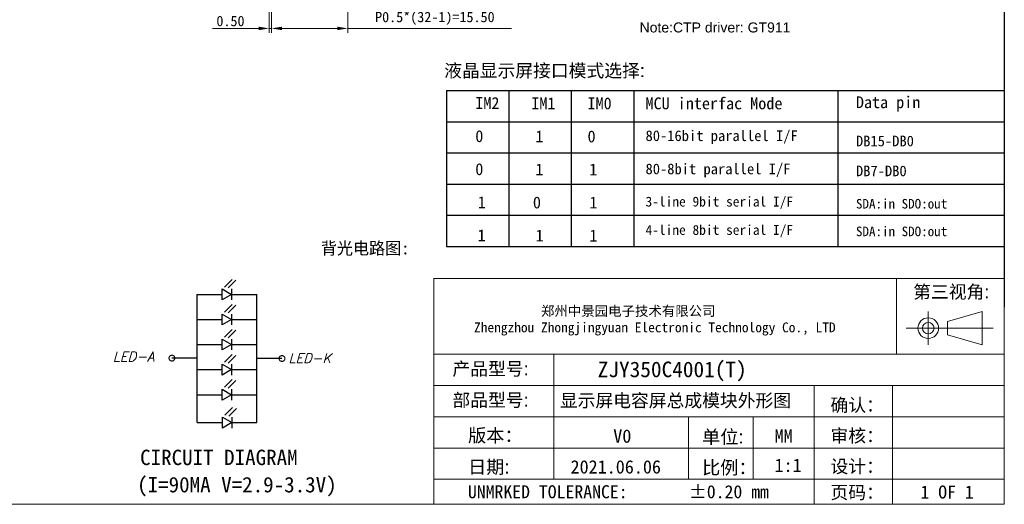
# Model space of a CAD drawing. Header units: millimetres. Extents: x 2436 to 2788, y -3116 to -2823.
# Tile 9 of 12: x 2587 to 2787, y -3116 to -3018. Entities that reach past the tile are written whole.
import ezdxf

# ---------------------------------------------------------------- set-up
doc = ezdxf.new("R2010")
doc.units = ezdxf.units.MM
doc.layers.add('TJ', color=150, linetype='Continuous')
doc.layers.add('铁框', color=190, linetype='Continuous')
doc.layers.add('面版', color=41, linetype='Continuous', lineweight=9)
doc.styles.add('H', font='italic.shx', dxfattribs={"width": 0.75})
doc.styles.add('RD', font='ROMAND.shx')
doc.styles.add('ROMANS', font='txt')
doc.styles.add('WMF-宋体3', font='txt')
doc.styles.add('仿宋', font='txt')
doc.styles.add('样式 1', font='arial.ttf')
doc.dimstyles.new('SH', dxfattribs={"dimscale": 1.4, "dimtxt": 2, "dimasz": 2.5, "dimexe": 1.25, "dimexo": 0.625, "dimtad": 0, "dimdec": 1, "dimzin": 0, "dimdsep": 46, "dimtxsty": 'RD', "dimcen": 2.5, "dimadec": 0, "dimazin": 0, "dimtfac": 0.6, "dimtdec": 1, "dimtmove": 0, "dimatfit": 3, "dimfxl": 1, "dimtolj": 1, "dimarcsym": 0})
doc.dimstyles.new('SVA', dxfattribs={"dimscale": 0.7, "dimtxt": 3, "dimasz": 3, "dimexe": 1.25, "dimexo": 0.625, "dimtad": 1, "dimzin": 1, "dimdsep": 46, "dimtxsty": 'Standard', "dimcen": 3, "dimazin": 0, "dimtfac": 1, "dimtmove": 0, "dimatfit": 3, "dimfxl": 1, "dimlwd": 13, "dimlwe": 13, "dimarcsym": 0})

# ---------------------------------------------------------------- blocks, each defined once
blk = doc.blocks.new('*D456')
at = {"layer": 'Defpoints', "color": 0, "transparency": 16777216}
for p in [(2638.43, -3004.13), (2653.93, -3004.13), (2653.93, -3019.46)]:
    blk.add_point(p, dxfattribs=at)
at = {"layer": '铁框', "color": 0, "lineweight": 13, "transparency": 16777216}
for p, q in [((2638.43, -3004.57), (2638.43, -3020.33)), ((2653.93, -3004.57), (2653.93, -3020.33)), ((2640.53, -3019.46), (2651.83, -3019.46)), ((2653.93, -3019.46), (2687.2, -3019.46))]:
    blk.add_line(p, q, dxfattribs=at)
at = {"layer": '铁框', "color": 0, "transparency": 16777216}
for points in [[(2640.53, -3019.11), (2640.53, -3019.81), (2638.43, -3019.46)], [(2651.83, -3019.11), (2651.83, -3019.81), (2653.93, -3019.46)]]:
    blk.add_solid(points, dxfattribs=at)
at = {"layer": '铁框', "color": 3, "transparency": 16777216, "insert": (2671.62, -3017.42), "char_height": 2.1, "attachment_point": 5}
blk.add_mtext('P0.5*(32-1)=15.50', dxfattribs=at)
blk = doc.blocks.new('*D460')
at = {"layer": 'Defpoints', "color": 0, "transparency": 16777216}
for p in [(2637.93, -3007.93), (2638.43, -3007.93), (2637.93, -3019.46)]:
    blk.add_point(p, dxfattribs=at)
at = {"layer": '铁框', "color": 0, "lineweight": 13, "transparency": 16777216}
for p, q in [((2637.93, -3008.37), (2637.93, -3020.33)), ((2638.43, -3008.37), (2638.43, -3020.33)), ((2635.83, -3019.46), (2626.45, -3019.46)), ((2638.43, -3019.46), (2637.93, -3019.46)), ((2640.53, -3019.46), (2642.63, -3019.46))]:
    blk.add_line(p, q, dxfattribs=at)
at = {"layer": '铁框', "color": 0, "transparency": 16777216}
for points in [[(2635.83, -3019.11), (2635.83, -3019.81), (2637.93, -3019.46)], [(2640.53, -3019.11), (2640.53, -3019.81), (2638.43, -3019.46)]]:
    blk.add_solid(points, dxfattribs=at)
at = {"layer": '铁框', "color": 3, "transparency": 16777216, "insert": (2630.09, -3017.97), "char_height": 2.1, "attachment_point": 5}
blk.add_mtext('0.50', dxfattribs=at)

msp = doc.modelspace()

# ---------------------------------------------------------------- linework, layer by layer
at = {"lineweight": 9}
for p, q in [((2787.33, -3070.317), (2787.33, -2823.43)), ((2671.44, -3070.317), (2787.33, -3070.317)), ((2671.44, -3070.317), (2671.44, -3116.194)), ((2765.431, -3085.681), (2765.431, -3070.317)), ((2787.33, -3070.317), (2787.33, -3116.194)), ((2771.879, -3077.005), (2771.879, -3083.767)), ((2767.391, -3080.386), (2785.065, -3080.386)), ((2671.44, -3085.681), (2787.33, -3085.681)), ((2695.798, -3085.681), (2695.798, -3111.108)), ((2671.44, -3092.038), (2787.33, -3092.038)), ((2748.668, -3116.194), (2748.668, -3092.038)), ((2764.637, -3116.194), (2764.637, -3092.038)), ((2671.44, -3098.395), (2787.33, -3098.395)), ((2723.159, -3098.395), (2723.159, -3111.108)), ((2736.311, -3098.395), (2736.311, -3111.108)), ((2671.44, -3104.752), (2787.33, -3104.752)), ((2671.44, -3111.108), (2787.33, -3111.108)), ((2436.17, -3116.194), (2787.33, -3116.194)), ((2787.33, -3116.194), (2593.629, -3116.194))]:
    msp.add_line(p, q, dxfattribs=at)
at = {"color": 7}
for p, q in [((2787.33, -2837.737), (2787.33, -3076.122)), ((2787.33, -2840.877), (2787.33, -3061.142))]:
    msp.add_line(p, q, dxfattribs=at)
at = {"color": 2}
for p, q in [((2623.281, -3073.525), (2628.371, -3073.525)), ((2623.281, -3073.525), (2623.281, -3099.434)), ((2630.274, -3073.525), (2635.462, -3073.525)), ((2630.274, -3073.525), (2635.462, -3073.525)), ((2635.462, -3099.587), (2635.462, -3073.525)), ((2623.281, -3078.621), (2628.371, -3078.621)), ((2630.274, -3078.621), (2635.364, -3078.621)), ((2630.274, -3078.621), (2635.462, -3078.621)), ((2623.281, -3083.717), (2628.371, -3083.717)), ((2630.274, -3083.717), (2635.364, -3083.717)), ((2630.274, -3083.717), (2635.462, -3083.717)), ((2623.281, -3086.479), (2618.191, -3086.479)), ((2640.552, -3086.556), (2635.462, -3086.556)), ((2623.281, -3088.813), (2628.371, -3088.813)), ((2630.274, -3088.813), (2635.364, -3088.813)), ((2630.274, -3088.813), (2635.462, -3088.813)), ((2623.281, -3093.909), (2628.371, -3093.909)), ((2623.281, -3093.909), (2628.371, -3093.909)), ((2630.274, -3093.909), (2635.364, -3093.909)), ((2630.274, -3093.909), (2635.462, -3093.909)), ((2623.379, -3099.587), (2628.469, -3099.587)), ((2623.435, -3099.587), (2628.469, -3099.587)), ((2630.372, -3099.587), (2635.462, -3099.587)), ((2630.372, -3099.587), (2635.462, -3099.587))]:
    msp.add_line(p, q, dxfattribs=at)
for points in [[(2630.274, -3073.525), (2628.371, -3074.623), (2628.371, -3072.426)], [(2630.274, -3078.621), (2628.371, -3079.719), (2628.371, -3077.522)], [(2630.274, -3083.717), (2628.371, -3084.815), (2628.371, -3082.618)], [(2630.274, -3088.813), (2628.371, -3089.911), (2628.371, -3087.714)], [(2630.274, -3093.909), (2628.371, -3095.007), (2628.371, -3092.81)], [(2630.372, -3099.587), (2628.469, -3100.686), (2628.469, -3098.489)]]:
    msp.add_lwpolyline(points, close=True, dxfattribs=at)
for points in [[(2630.274, -3072.426), (2630.274, -3074.623)], [(2630.274, -3077.522), (2630.274, -3079.719)], [(2630.274, -3082.618), (2630.274, -3084.815)], [(2630.274, -3087.714), (2630.274, -3089.911)], [(2630.274, -3092.81), (2630.274, -3095.007)], [(2630.372, -3098.489), (2630.372, -3100.686)]]:
    msp.add_lwpolyline(points, dxfattribs=at)
at = {"lineweight": 9}
msp.add_lwpolyline([(2782.806, -3077.005), (2782.806, -3083.767), (2775.82, -3081.765), (2775.82, -3079.007)], close=True, dxfattribs=at)
at = {"color": 2, "const_width": 0.235}
for points in [[(2618.779, -3086.479, -1), (2617.602, -3086.479, -1)], [(2641.141, -3086.556, -1), (2639.963, -3086.556, -1)]]:
    msp.add_lwpolyline(points, format="xyb", close=True, dxfattribs=at)
at = {"lineweight": 9}
for radius in [2.093, 1.165]:
    msp.add_circle((2771.879, -3080.386), radius, dxfattribs=at)
at = {"color": 2}
msp.add_arc((2623.435, -3099.434), 0.154, 180, 270, dxfattribs=at)
at = {"layer": 'TJ'}
for p, q in [((2674.005, -3032.091), (2787.33, -3032.091)), ((2674.005, -3032.091), (2674.005, -3063.771)), ((2686.677, -3032.091), (2686.677, -3063.771)), ((2699.349, -3032.091), (2699.349, -3063.771)), ((2712.021, -3032.091), (2712.021, -3063.771)), ((2753.521, -3032.091), (2753.521, -3063.771)), ((2787.33, -3032.231), (2787.33, -3063.771)), ((2674.005, -3038.427), (2787.33, -3038.427)), ((2674.005, -3044.763), (2787.33, -3044.763)), ((2674.005, -3051.099), (2787.33, -3051.099)), ((2674.005, -3057.448), (2787.33, -3057.435)), ((2675.603, -3057.448), (2785.731, -3057.435)), ((2674.005, -3063.771), (2787.33, -3063.771))]:
    msp.add_line(p, q, dxfattribs=at)

# ---------------------------------------------------------------- texts
at = {"lineweight": 9}
for s, height, style, p in [('Note:CTP driver: GT911', 2.03513, '样式 1', (2713.219, -3020.284)), ('液晶显示屏接口模式选择:', 2.64991, '样式 1', (2673.508, -3029.364)), ('背光电路图:', 2.5097, 'WMF-宋体3', (2648.462, -3065.399)), ('第三视角:', 2.6499, '样式 1', (2768.813, -3074.336)), ('产品型号:', 2.6499, '样式 1', (2675.192, -3089.983)), ('ZJY350C4001(T)', 3.17842, 'ROMANS', (2704.715, -3090.356)), ('部品型号:', 2.6499, '样式 1', (2675.192, -3096.34)), ('确认：', 2.6499, '样式 1', (2752.01, -3097.348)), ('版本：', 2.7017, '样式 1', (2678.377, -3103.538)), ('V0', 2.7017, 'ROMANS', (2707.873, -3103.674)), ('单位:', 2.7017, '样式 1', (2725.931, -3103.832)), ('MM', 2.7017, 'ROMANS', (2740.64, -3103.674)), ('审核：', 2.6499, '样式 1', (2752.01, -3103.571)), ('日期:', 2.7017, '样式 1', (2678.377, -3109.934)), ('比例：', 2.7017, '样式 1', (2725.931, -3110.084)), ('1:1', 2.7017, 'ROMANS', (2740.64, -3109.605)), ('设计：', 2.6499, '样式 1', (2752.01, -3109.808)), ('2021.06.06', 2.7017, 'ROMANS', (2699.19, -3109.934)), ('UNMRKED TOLERANCE:', 2.64991, 'ROMANS', (2678.333, -3114.96)), ('%%P0.20 mm', 2.6499, 'ROMANS', (2723.274, -3114.96)), ('页码：', 2.6499, '样式 1', (2752.01, -3115.088)), ('1 OF 1', 2.6499, 'ROMANS', (2770.296, -3115.022))]:
    msp.add_text(s, height=height, dxfattribs=dict(at, style=style)).set_placement(p)
at = {"color": 2, "style": 'H'}
for s, p in [('LED-A', (2606.204, -3087.135)), ('LED-K', (2641.884, -3087.453))]:
    msp.add_text(s, height=1.9429, dxfattribs=at).set_placement(p)
at = {"style": 'WMF-宋体3'}
for s, p in [('CIRCUIT DIAGRAM', (2611.725, -3108.226)), ('(I=90MA V=2.9-3.3V)', (2611.124, -3113.766))]:
    msp.add_text(s, height=3.13715, dxfattribs=at).set_placement(p)
at = {"lineweight": 9, "insert": (2697.024, -3093.775), "char_height": 2.64869, "width": 48.43712, "attachment_point": 1, "style": 'ROMANS'}
msp.add_mtext('{\\fSimSun|b0|i0|c134|p54;显示屏电容屏总成模块外形图}', dxfattribs=at)
at = {"layer": 'TJ', "attachment_point": 1, "style": '仿宋'}
for s, width, insert, char_height in [('IM2', 4.56559, (2679.834, -3033.434), 2.4059), ('IM1', 4.56559, (2691.216, -3033.484), 2.4059), ('IM0', 4.56559, (2702.641, -3033.492), 2.4059), ('MCU interfac Mode', 59.66036, (2714.423, -3033.497), 2.40588), ('Data pin', 67.13975, (2757.181, -3033.262), 2.4059), ('0', 4.56559, (2679.834, -3040.154), 2.406), ('1', 4.56559, (2692.057, -3040.204), 2.406), ('0', 4.56559, (2702.641, -3040.212), 2.406), ('80-16bit parallel I/F', 62.20812, (2714.423, -3040.189), 2.16529), ('DB15-DB0', 17.93619, (2757.181, -3041.262), 2.1653), ('0', 4.56559, (2679.834, -3046.874), 2.406), ('1', 4.56559, (2692.057, -3046.924), 2.406), ('1', 4.56559, (2702.996, -3046.932), 2.406), ('80-8bit parallel I/F', 65.85776, (2714.423, -3046.937), 2.16529), ('DB7-DB0', 17.93619, (2757.181, -3047.342), 2.1653), ('1', 4.56559, (2680.349, -3053.594), 2.406), ('0', 4.56559, (2691.538, -3053.644), 2.406), ('1', 4.56559, (2703.025, -3053.652), 2.406), ('{\\H0.83333x;3-line 9bit serial I/F}', 74.30875, (2714.423, -3053.657), 2.40588), ('SDA:in SDO:out', 67.65804, (2757.181, -3054.126), 1.94876), ('1', 4.56559, (2680.309, -3060.314), 2.406), ('1', 4.56559, (2692.089, -3060.364), 2.406), ('1', 4.56559, (2703.017, -3060.372), 2.406), ('{\\H0.83333x;4-line 8bit serial I/F}', 61.72616, (2714.423, -3059.417), 2.40588), ('SDA:in SDO:out', 59.01925, (2757.181, -3059.743), 1.94876)]:
    msp.add_mtext_dynamic_manual_height_columns(s, width=width, gutter_width=4.177, heights=[0], dxfattribs=dict(at, insert=insert, char_height=char_height))
at = {"layer": '面版', "color": 5, "insert": (2679.585, -3075.897), "char_height": 2, "width": 79.06844, "attachment_point": 1, "style": '仿宋'}
msp.add_mtext('{\\fSimSun|b0|i0|c134|p2;          郑州中景园电子技术有限公司\\PZhengzhou Zhongjingyuan Electronic Technology Co., LTD}', dxfattribs=at)

# ---------------------------------------------------------------- dimensions: what is measured, and where the dimension line sits
at = {"layer": '铁框', "color": 0}
dim = msp.add_linear_dim(base=(2653.929, -3019.458), p1=(2638.429, -3004.133), p2=(2653.929, -3004.133), text='P0.5*(32-1)=<>', dimstyle='SVA', override={"dimclrt": 3}, dxfattribs=at)
dim.commit()
dim.dimension.update_dxf_attribs({"geometry": '*D456', "text_midpoint": (2671.616, -3017.421)})
dim = msp.add_linear_dim(base=(2637.929, -3019.458), p1=(2638.429, -3007.933), p2=(2637.929, -3007.933), dimstyle='SVA', override={"dimclrt": 3}, dxfattribs=at)
dim.commit()
dim.dimension.update_dxf_attribs({"geometry": '*D460', "text_midpoint": (2630.091, -3017.971)})

# ---------------------------------------------------------------- leaders
at = {"color": 2}
for points in [[(2630.428, -3070.471), (2628.868, -3072.031)], [(2631.205, -3070.627), (2629.648, -3072.184)], [(2630.428, -3075.567), (2628.868, -3077.127)], [(2631.205, -3075.723), (2629.648, -3077.28)], [(2630.428, -3080.663), (2628.868, -3082.223)], [(2631.205, -3080.819), (2629.648, -3082.376)], [(2630.428, -3085.759), (2628.868, -3087.319)], [(2631.205, -3085.915), (2629.648, -3087.472)], [(2630.428, -3090.855), (2628.868, -3092.415)], [(2631.205, -3091.011), (2629.648, -3092.568)], [(2630.527, -3096.534), (2628.967, -3098.094)], [(2631.304, -3096.69), (2629.747, -3098.247)]]:
    msp.add_leader(points, dimstyle='SH', override={"dimscale": 0.25, "dimasz": 3, "dimtoh": 1}, dxfattribs=at)

doc.saveas('drawing.dxf')
